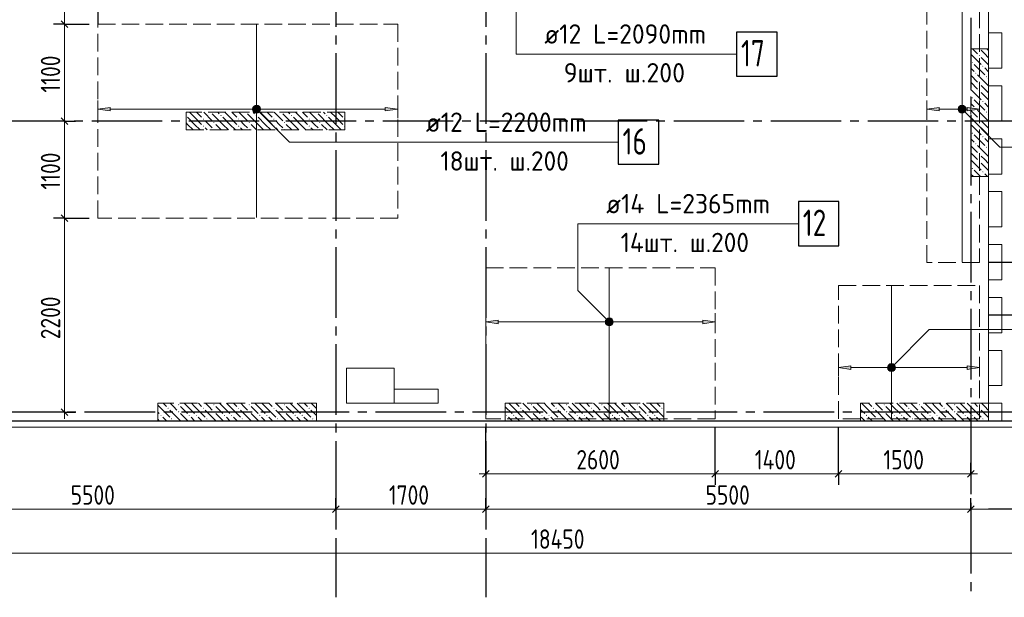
# Model space of a CAD drawing. Header units: millimetres. Extents: x 0 to 32165, y 0 to 42000.
# Tile 4 of 12: x 11037 to 22204, y 15930 to 22480. Entities that reach past the tile are written whole.
import ezdxf

# ---------------------------------------------------------------- set-up
doc = ezdxf.new("R2010")
doc.units = ezdxf.units.MM
doc.linetypes.add('______2', pattern=[270, 200, -70])
doc.linetypes.add('______5', pattern=[1100, 800, -100, 100, -100])
for name, color, linetype, lineweight in [('Standard', 7, 'Continuous', 25), ('ДОП Верх по Х', 7, 'Continuous', 25), ('ЖБ Пилон', 180, 'Continuous', 25), ('Оси', 40, '______5', 18), ('Позиционная метка номер позиции', 7, 'Continuous', 13), ('Примечания', 7, 'Continuous', 25)]:
    doc.layers.add(name, color=color, linetype=linetype, lineweight=lineweight)
doc.layers.add('ЖБ Перекрытие верхний уровень', color=7, linetype='Continuous', lineweight=25, true_color=0xe0e0ff)
doc.styles.add('GOST 2.304-81', font='txt')
doc.styles.add('ISOCPEUR', font='txt')

msp = doc.modelspace()

# ---------------------------------------------------------------- hatches: boundary and pattern name
at = {"layer": 'ДОП Верх по Х', "linetype": 'Continuous', "lineweight": 13, "transparency": 33554687}
for points in [[(12064, 21445), (11924, 21465), (12064, 21484)], [(21464, 21445), (21324, 21465), (21464, 21484)], [(16464, 19033), (16324, 19053), (16464, 19073)], [(20464, 18515), (20324, 18535), (20464, 18555)]]:
    msp.add_hatch(color=7, dxfattribs=at).paths.add_polyline_path(points, flags=16)
for points in [[(13692, 21446), (13692, 21483), (13686, 21465)], [(13692, 21483), (13705, 21432), (13705, 21497)], [(13692, 21483), (13692, 21446), (13705, 21432)], [(13705, 21497), (13724, 21427), (13724, 21502)], [(13705, 21497), (13705, 21432), (13724, 21427)], [(13724, 21502), (13724, 21427), (13743, 21432)], [(13724, 21502), (13743, 21432), (13743, 21497)], [(13743, 21497), (13743, 21432), (13756, 21446)], [(13743, 21497), (13756, 21446), (13756, 21483)], [(13756, 21483), (13756, 21446), (13761, 21465)], [(15184, 21445), (15324, 21465), (15184, 21484)], [(21692, 21446), (21692, 21483), (21686, 21465)], [(21692, 21483), (21705, 21432), (21705, 21497)], [(21692, 21483), (21692, 21446), (21705, 21432)], [(21705, 21497), (21724, 21427), (21724, 21502)], [(21705, 21497), (21705, 21432), (21724, 21427)], [(21724, 21502), (21724, 21427), (21743, 21432)], [(21724, 21502), (21743, 21432), (21743, 21497)], [(21743, 21497), (21743, 21432), (21756, 21446)], [(21743, 21497), (21756, 21446), (21756, 21483)], [(21756, 21483), (21756, 21446), (21761, 21465)], [(21784, 21445), (21924, 21465), (21784, 21484)], [(17692, 19034), (17692, 19071), (17686, 19053)], [(17692, 19071), (17705, 19020), (17705, 19085)], [(17692, 19071), (17692, 19034), (17705, 19020)], [(17705, 19085), (17724, 19015), (17724, 19090)], [(17705, 19085), (17705, 19020), (17724, 19015)], [(17724, 19090), (17724, 19015), (17743, 19020)], [(17724, 19090), (17743, 19020), (17743, 19085)], [(17743, 19085), (17743, 19020), (17756, 19034)], [(17743, 19085), (17756, 19034), (17756, 19071)], [(17756, 19071), (17756, 19034), (17761, 19053)], [(18784, 19033), (18924, 19053), (18784, 19073)], [(20892, 18517), (20892, 18554), (20886, 18535)], [(20892, 18554), (20905, 18503), (20905, 18568)], [(20892, 18554), (20892, 18517), (20905, 18503)], [(20905, 18568), (20924, 18498), (20924, 18573)], [(20905, 18568), (20905, 18503), (20924, 18498)], [(20924, 18573), (20924, 18498), (20943, 18503)], [(20924, 18573), (20943, 18503), (20943, 18568)], [(20943, 18568), (20943, 18503), (20956, 18517)], [(20943, 18568), (20956, 18517), (20956, 18554)], [(20956, 18554), (20956, 18517), (20961, 18535)], [(21784, 18515), (21924, 18535), (21784, 18555)]]:
    msp.add_hatch(color=7, dxfattribs=at).paths.add_polyline_path(points)
at = {"layer": 'ЖБ Пилон', "linetype": 'Continuous', "lineweight": 18, "transparency": 33554687}
for points in [[(21924, 22150), (21921, 22147), (21918, 22150)], [(21834, 21993), (21841, 22000), (21847, 21993), (21841, 21987)], [(21914, 22073), (21921, 22080), (21927, 22073), (21921, 22067)], [(21954, 21953), (21961, 21960), (21967, 21953), (21961, 21947)], [(21874, 21873), (21881, 21880), (21887, 21873), (21881, 21867)], [(21994, 21833), (22001, 21840), (22007, 21833), (22001, 21827)], [(21914, 21753), (21921, 21760), (21927, 21753), (21921, 21747)], [(21914, 21673), (21921, 21680), (21927, 21673), (21921, 21667)], [(21834, 21593), (21841, 21600), (21847, 21593), (21841, 21587)], [(21954, 21553), (21961, 21560), (21967, 21553), (21961, 21547)], [(21874, 21473), (21881, 21480), (21887, 21473), (21881, 21467)], [(21994, 21433), (22001, 21440), (22007, 21433), (22001, 21427)], [(12924, 21397), (12927, 21393), (12924, 21390)], [(13114, 21353), (13121, 21360), (13127, 21353), (13121, 21347)], [(13204, 21430), (13201, 21427), (13198, 21430)], [(13314, 21393), (13321, 21400), (13327, 21393), (13321, 21387)], [(13514, 21353), (13521, 21360), (13527, 21353), (13521, 21347)], [(13604, 21430), (13601, 21427), (13598, 21430)], [(13714, 21393), (13721, 21400), (13727, 21393), (13721, 21387)], [(13914, 21353), (13921, 21360), (13927, 21353), (13921, 21347)], [(14004, 21430), (14001, 21427), (13998, 21430)], [(14114, 21393), (14121, 21400), (14127, 21393), (14121, 21387)], [(14314, 21353), (14321, 21360), (14327, 21353), (14321, 21347)], [(14404, 21430), (14401, 21427), (14398, 21430)], [(14514, 21393), (14521, 21400), (14527, 21393), (14521, 21387)], [(14714, 21353), (14721, 21360), (14724, 21357), (14724, 21350), (14721, 21347)], [(21914, 21353), (21921, 21360), (21927, 21353), (21921, 21347)], [(13114, 21273), (13121, 21280), (13127, 21273), (13121, 21267)], [(13234, 21313), (13241, 21320), (13247, 21313), (13241, 21307)], [(13234, 21233), (13241, 21240), (13247, 21233), (13244, 21230), (13238, 21230)], [(13514, 21273), (13521, 21280), (13527, 21273), (13521, 21267)], [(13634, 21313), (13641, 21320), (13647, 21313), (13641, 21307)], [(13634, 21233), (13641, 21240), (13647, 21233), (13644, 21230), (13638, 21230)], [(13914, 21273), (13921, 21280), (13927, 21273), (13921, 21267)], [(14034, 21313), (14041, 21320), (14047, 21313), (14041, 21307)], [(14034, 21233), (14041, 21240), (14047, 21233), (14044, 21230), (14038, 21230)], [(14314, 21273), (14321, 21280), (14327, 21273), (14321, 21267)], [(14434, 21313), (14441, 21320), (14447, 21313), (14441, 21307)], [(14434, 21233), (14441, 21240), (14447, 21233), (14444, 21230), (14438, 21230)], [(14714, 21273), (14721, 21280), (14724, 21277), (14724, 21270), (14721, 21267)], [(21914, 21273), (21921, 21280), (21927, 21273), (21921, 21267)], [(21834, 21193), (21841, 21200), (21847, 21193), (21841, 21187)], [(21954, 21153), (21961, 21160), (21967, 21153), (21961, 21147)], [(21874, 21073), (21881, 21080), (21887, 21073), (21881, 21067)], [(21994, 21033), (22001, 21040), (22007, 21033), (22001, 21027)], [(21914, 20953), (21921, 20960), (21927, 20953), (21921, 20947)], [(21834, 20793), (21841, 20800), (21847, 20793), (21841, 20787)], [(21914, 20873), (21921, 20880), (21927, 20873), (21921, 20867)], [(21954, 20753), (21961, 20760), (21967, 20753), (21961, 20747)], [(12834, 18113), (12841, 18120), (12847, 18113), (12841, 18107)], [(13234, 18113), (13241, 18120), (13247, 18113), (13241, 18107)], [(13634, 18113), (13641, 18120), (13647, 18113), (13641, 18107)], [(14034, 18113), (14041, 18120), (14047, 18113), (14041, 18107)], [(16834, 18113), (16841, 18120), (16847, 18113), (16841, 18107)], [(17234, 18113), (17241, 18120), (17247, 18113), (17241, 18107)], [(17634, 18113), (17641, 18120), (17647, 18113), (17641, 18107)], [(18034, 18113), (18041, 18120), (18047, 18113), (18041, 18107)], [(20834, 18113), (20841, 18120), (20847, 18113), (20841, 18107)], [(21234, 18113), (21241, 18120), (21247, 18113), (21241, 18107)], [(21634, 18113), (21641, 18120), (21647, 18113), (21641, 18107)], [(12634, 17993), (12641, 18000), (12647, 17993), (12641, 17987)], [(12714, 18073), (12721, 18080), (12727, 18073), (12721, 18067)], [(12834, 18033), (12841, 18040), (12847, 18033), (12841, 18027)], [(12954, 17993), (12961, 18000), (12967, 17993), (12961, 17987)], [(13034, 17993), (13041, 18000), (13047, 17993), (13041, 17987)], [(13114, 18073), (13121, 18080), (13127, 18073), (13121, 18067)], [(13234, 18033), (13241, 18040), (13247, 18033), (13241, 18027)], [(13354, 17993), (13361, 18000), (13367, 17993), (13361, 17987)], [(13434, 17993), (13441, 18000), (13447, 17993), (13441, 17987)], [(13514, 18073), (13521, 18080), (13527, 18073), (13521, 18067)], [(13634, 18033), (13641, 18040), (13647, 18033), (13641, 18027)], [(13754, 17993), (13761, 18000), (13767, 17993), (13761, 17987)], [(13834, 17993), (13841, 18000), (13847, 17993), (13841, 17987)], [(13914, 18073), (13921, 18080), (13927, 18073), (13921, 18067)], [(14034, 18033), (14041, 18040), (14047, 18033), (14041, 18027)], [(14154, 17993), (14161, 18000), (14167, 17993), (14161, 17987)], [(14234, 17993), (14241, 18000), (14247, 17993), (14241, 17987)], [(14314, 18073), (14321, 18080), (14327, 18073), (14321, 18067)], [(16554, 17993), (16561, 18000), (16567, 17993), (16561, 17987)], [(16634, 17993), (16641, 18000), (16647, 17993), (16641, 17987)], [(16714, 18073), (16721, 18080), (16727, 18073), (16721, 18067)], [(16834, 18033), (16841, 18040), (16847, 18033), (16841, 18027)], [(16954, 17993), (16961, 18000), (16967, 17993), (16961, 17987)], [(17034, 17993), (17041, 18000), (17047, 17993), (17041, 17987)], [(17114, 18073), (17121, 18080), (17127, 18073), (17121, 18067)], [(17234, 18033), (17241, 18040), (17247, 18033), (17241, 18027)], [(17354, 17993), (17361, 18000), (17367, 17993), (17361, 17987)], [(17434, 17993), (17441, 18000), (17447, 17993), (17441, 17987)], [(17514, 18073), (17521, 18080), (17527, 18073), (17521, 18067)], [(17634, 18033), (17641, 18040), (17647, 18033), (17641, 18027)], [(17754, 17993), (17761, 18000), (17767, 17993), (17761, 17987)], [(17834, 17993), (17841, 18000), (17847, 17993), (17841, 17987)], [(17914, 18073), (17921, 18080), (17927, 18073), (17921, 18067)], [(18034, 18033), (18041, 18040), (18047, 18033), (18041, 18027)], [(18154, 17993), (18161, 18000), (18167, 17993), (18161, 17987)], [(18234, 17993), (18241, 18000), (18247, 17993), (18241, 17987)], [(18314, 18073), (18321, 18080), (18327, 18073), (18321, 18067)], [(20634, 17993), (20641, 18000), (20647, 17993), (20641, 17987)], [(20714, 18073), (20721, 18080), (20727, 18073), (20721, 18067)], [(20834, 18033), (20841, 18040), (20847, 18033), (20841, 18027)], [(20954, 17993), (20961, 18000), (20967, 17993), (20961, 17987)], [(21034, 17993), (21041, 18000), (21047, 17993), (21041, 17987)], [(21114, 18073), (21121, 18080), (21127, 18073), (21121, 18067)], [(21234, 18033), (21241, 18040), (21247, 18033), (21241, 18027)], [(21354, 17993), (21361, 18000), (21367, 17993), (21361, 17987)], [(21434, 17993), (21441, 18000), (21447, 17993), (21441, 17987)], [(21514, 18073), (21521, 18080), (21527, 18073), (21521, 18067)], [(21634, 18033), (21641, 18040), (21647, 18033), (21641, 18027)], [(21754, 17993), (21761, 18000), (21767, 17993), (21761, 17987)], [(21834, 17993), (21841, 18000), (21847, 17993), (21841, 17987)], [(21914, 18073), (21921, 18080), (21927, 18073), (21921, 18067)], [(12754, 17953), (12761, 17960), (12767, 17953), (12761, 17947)], [(13154, 17953), (13161, 17960), (13167, 17953), (13161, 17947)], [(13554, 17953), (13561, 17960), (13567, 17953), (13561, 17947)], [(13954, 17953), (13961, 17960), (13967, 17953), (13961, 17947)], [(14354, 17953), (14361, 17960), (14367, 17953), (14361, 17947)], [(16754, 17953), (16761, 17960), (16767, 17953), (16761, 17947)], [(17154, 17953), (17161, 17960), (17167, 17953), (17161, 17947)], [(17554, 17953), (17561, 17960), (17567, 17953), (17561, 17947)], [(17954, 17953), (17961, 17960), (17967, 17953), (17961, 17947)], [(20754, 17953), (20761, 17960), (20767, 17953), (20761, 17947)], [(21154, 17953), (21161, 17960), (21167, 17953), (21161, 17947)], [(21554, 17953), (21561, 17960), (21567, 17953), (21561, 17947)], [(21954, 17953), (21961, 17960), (21967, 17953), (21961, 17947)]]:
    msp.add_hatch(color=7, dxfattribs=at).paths.add_polyline_path(points, flags=16)
at = {"layer": 'Позиционная метка номер позиции', "linetype": 'Continuous', "lineweight": 13, "transparency": 33554687}
for points in [[(13681, 21476), (13713, 21508), (13692, 21496)], [(13713, 21508), (13681, 21476), (13681, 21453)], [(13713, 21508), (13681, 21453), (13735, 21508)], [(13735, 21508), (13681, 21453), (13692, 21433)], [(13735, 21508), (13692, 21433), (13756, 21496)], [(13756, 21496), (13692, 21433), (13713, 21421)], [(13756, 21496), (13713, 21421), (13767, 21476)], [(13767, 21476), (13713, 21421), (13735, 21421)], [(13767, 21476), (13735, 21421), (13767, 21453)], [(13767, 21453), (13735, 21421), (13756, 21433)], [(21681, 21476), (21713, 21508), (21692, 21496)], [(21713, 21508), (21681, 21476), (21681, 21453)], [(21713, 21508), (21681, 21453), (21735, 21508)], [(21735, 21508), (21681, 21453), (21692, 21433)], [(21735, 21508), (21692, 21433), (21756, 21496)], [(21756, 21496), (21692, 21433), (21713, 21421)], [(21756, 21496), (21713, 21421), (21767, 21476)], [(21767, 21476), (21713, 21421), (21735, 21421)], [(21767, 21476), (21735, 21421), (21767, 21453)], [(21767, 21453), (21735, 21421), (21756, 21433)], [(17692, 19021), (17735, 19096), (17681, 19041)], [(17681, 19041), (17735, 19096), (17713, 19096)], [(17681, 19041), (17713, 19096), (17681, 19064)], [(17681, 19064), (17713, 19096), (17692, 19084)], [(17692, 19021), (17756, 19084), (17735, 19096)], [(17713, 19009), (17756, 19084), (17692, 19021)], [(17713, 19009), (17767, 19064), (17756, 19084)], [(17735, 19009), (17767, 19064), (17713, 19009)], [(17735, 19009), (17767, 19041), (17767, 19064)], [(17767, 19041), (17735, 19009), (17756, 19021)], [(20881, 18547), (20956, 18504), (20892, 18567)], [(20881, 18524), (20935, 18492), (20881, 18547)], [(20881, 18547), (20935, 18492), (20956, 18504)], [(20892, 18567), (20967, 18524), (20913, 18579)], [(20892, 18567), (20956, 18504), (20967, 18524)], [(20913, 18579), (20967, 18524), (20967, 18547)], [(20913, 18579), (20967, 18547), (20935, 18579)], [(20935, 18579), (20967, 18547), (20956, 18567)], [(20913, 18492), (20881, 18524), (20892, 18504)], [(20881, 18524), (20913, 18492), (20935, 18492)]]:
    msp.add_hatch(color=7, dxfattribs=at).paths.add_polyline_path(points)

# ---------------------------------------------------------------- linework, layer by layer
at = {"layer": 'Standard', "color": 251, "linetype": 'Continuous', "lineweight": -3, "true_color": 0x656565, "transparency": 33554687}
for p, q in [((11924, 23349), (11924, 22430)), ((11547, 22430), (11422, 22430)), ((11547, 22430), (11672, 22430)), ((11547, 22430), (11824, 22430)), ((11547, 21330), (11422, 21330)), ((11547, 21330), (11672, 21330)), ((11547, 21330), (11547, 21330)), ((11547, 20230), (11422, 20230)), ((11547, 20230), (11672, 20230)), ((11547, 20230), (11824, 20230)), ((11547, 18030), (11422, 18030)), ((11547, 18030), (11672, 18030)), ((11547, 18030), (11547, 18030)), ((16324, 17330), (16324, 17855)), ((16324, 17330), (16324, 17455)), ((18924, 17330), (18924, 17455)), ((20324, 17330), (20324, 17455)), ((21824, 17330), (21824, 17455)), ((16324, 17330), (16324, 17205)), ((18924, 17330), (18924, 17205)), ((20324, 17330), (20324, 17205)), ((21824, 17330), (21824, 17205)), ((21824, 17330), (21824, 17330)), ((14624, 16930), (14624, 17055)), ((16324, 16930), (16324, 17055)), ((21824, 16930), (21824, 17055)), ((14624, 16930), (14624, 16805)), ((14624, 16930), (14624, 16930)), ((16324, 16930), (16324, 16805)), ((16324, 16930), (16324, 16930)), ((21824, 16930), (21824, 16805)), ((21824, 16930), (21824, 16930)), ((22736, 16930), (22024, 16930))]:
    msp.add_line(p, q, dxfattribs=at)
at = {"layer": 'Standard', "color": 7, "linetype": 'Continuous', "lineweight": 13, "transparency": 33554687}
for p, q in [((11547, 22930), (11547, 22430)), ((11547, 22430), (11547, 21330)), ((11547, 21330), (11547, 20230)), ((11547, 20230), (11547, 18030)), ((11547, 18030), (11547, 17955)), ((16324, 17330), (16249, 17330)), ((16324, 17330), (18924, 17330)), ((18924, 17330), (20324, 17330)), ((20324, 17330), (21824, 17330)), ((21824, 17330), (21899, 17330)), ((9124, 16930), (14624, 16930)), ((14624, 16930), (16324, 16930)), ((16324, 16930), (21824, 16930)), ((21824, 16930), (23074, 16930)), ((7924, 16430), (26374, 16430))]:
    msp.add_line(p, q, dxfattribs=at)
at = {"layer": 'Standard', "color": 7, "linetype": 'Continuous', "lineweight": 25, "transparency": 33554687}
for p, q in [((11509, 22467), (11584, 22392)), ((11509, 21367), (11584, 21292)), ((11509, 20268), (11584, 20192)), ((11509, 18068), (11584, 17992)), ((16286, 17292), (16361, 17368)), ((18886, 17292), (18961, 17368)), ((20286, 17292), (20361, 17368)), ((21786, 17292), (21861, 17368)), ((14586, 16892), (14661, 16968)), ((16286, 16892), (16361, 16968)), ((21786, 16892), (21861, 16968))]:
    msp.add_line(p, q, dxfattribs=at)
msp.add_lwpolyline([(7394, 17930), (24124, 17930), (24124, 39500), (7394, 39500), (7394, 17930)], dxfattribs=at)
at = {"layer": 'Standard', "color": 254, "linetype": 'Continuous', "lineweight": 18, "true_color": 0xc4c4ff, "transparency": 33554687}
msp.add_lwpolyline([(8274, 17861), (22624, 17861), (22624, 39239), (8274, 39239), (8274, 17861)], dxfattribs=at)
at = {"layer": 'Standard', "color": 7, "linetype": 'Continuous', "lineweight": 13, "transparency": 33554687}
msp.add_lwpolyline([(7674, 17930), (22024, 17930), (22024, 39170), (7674, 39170), (7674, 17930)], dxfattribs=at)
at = {"layer": 'Standard', "color": 251, "linetype": 'Continuous', "lineweight": -3, "true_color": 0x656565, "transparency": 33554687}
for points in [[(22736, 19725), (22719, 19725), (22719, 19725), (22719, 19725), (22719, 19725), (22719, 19725), (22719, 19725), (22024, 19725)], [(22736, 19130), (22719, 19130), (22719, 19130), (22719, 19130), (22719, 19130), (22024, 19130)], [(18924, 17330), (18924, 17347), (18924, 17347), (18924, 17347), (18924, 17347), (18924, 17855)], [(20324, 17330), (20324, 17347), (20324, 17347), (20324, 17855)]]:
    msp.add_lwpolyline(points, dxfattribs=at)
at = {"layer": 'ДОП Верх по Х', "color": 7, "linetype": 'Continuous', "lineweight": 18, "transparency": 33554687}
for p, q in [((21724, 23119), (21724, 19731)), ((13724, 22424), (13724, 20236)), ((17724, 19660), (17724, 17962)), ((20924, 19461), (20924, 17961))]:
    msp.add_line(p, q, dxfattribs=at)
at = {"layer": 'ДОП Верх по Х', "color": 7, "linetype": 'Continuous', "lineweight": 13, "transparency": 33554687}
for p, q in [((16967, 22090), (19053, 22090)), ((15624, 21090), (17710, 21090)), ((17668, 20167), (19776, 20167))]:
    msp.add_line(p, q, dxfattribs=at)
at = {"layer": 'ДОП Верх по Х', "color": 251, "linetype": 'Continuous', "lineweight": 13, "true_color": 0x494949, "transparency": 33554687}
for p, q in [((11924, 21465), (11924, 21565)), ((15324, 21465), (15324, 21565)), ((21324, 21465), (21324, 21565)), ((21924, 21465), (21924, 21565)), ((11924, 21465), (12064, 21484)), ((12064, 21445), (11924, 21465)), ((11924, 21465), (11924, 21365)), ((11924, 21465), (11924, 21465)), ((12064, 21484), (12064, 21445)), ((12064, 21465), (13694, 21465)), ((13724, 21502), (13724, 21502)), ((13754, 21465), (15184, 21465)), ((15324, 21465), (15184, 21484)), ((15184, 21484), (15184, 21445)), ((15184, 21445), (15324, 21465)), ((15324, 21465), (15324, 21365)), ((15324, 21465), (15324, 21465)), ((21324, 21465), (21464, 21484)), ((21464, 21445), (21324, 21465)), ((21324, 21465), (21324, 21365)), ((21324, 21465), (21324, 21465)), ((21464, 21484), (21464, 21445)), ((21464, 21465), (21694, 21465)), ((21724, 21502), (21724, 21502)), ((21754, 21465), (21784, 21465)), ((21924, 21465), (21784, 21484)), ((21784, 21484), (21784, 21445)), ((21784, 21445), (21924, 21465)), ((21924, 21465), (21924, 21365)), ((21924, 21465), (21924, 21465)), ((13724, 21427), (13724, 21427)), ((21724, 21427), (21724, 21427)), ((16324, 19053), (16324, 19153)), ((18924, 19053), (18924, 19153)), ((16324, 19053), (16464, 19073)), ((16464, 19033), (16324, 19053)), ((16324, 19053), (16324, 18953)), ((16324, 19053), (16324, 19053)), ((16464, 19073), (16464, 19033)), ((16464, 19053), (17694, 19053)), ((17724, 19090), (17724, 19090)), ((17724, 19015), (17724, 19015)), ((17754, 19053), (18784, 19053)), ((18924, 19053), (18784, 19073)), ((18784, 19073), (18784, 19033)), ((18784, 19033), (18924, 19053)), ((18924, 19053), (18924, 18953)), ((18924, 19053), (18924, 19053)), ((20324, 18535), (20324, 18635)), ((20324, 18535), (20464, 18555)), ((20464, 18555), (20464, 18515)), ((20924, 18573), (20924, 18573)), ((21924, 18535), (21784, 18555)), ((21784, 18555), (21784, 18515)), ((21924, 18535), (21924, 18635)), ((20464, 18515), (20324, 18535)), ((20324, 18535), (20324, 18435)), ((20324, 18535), (20324, 18535)), ((20464, 18535), (20894, 18535)), ((20924, 18498), (20924, 18498)), ((20954, 18535), (21784, 18535)), ((21784, 18515), (21924, 18535)), ((21924, 18535), (21924, 18435)), ((21924, 18535), (21924, 18535))]:
    msp.add_line(p, q, dxfattribs=at)
at = {"layer": 'ДОП Верх по Х', "color": 7, "linetype": 'Continuous', "lineweight": 25, "transparency": 33554687}
for points in [[(19167, 21840), (19627, 21840), (19627, 22340), (19167, 22340), (19167, 21840)], [(17824, 20840), (18284, 20840), (18284, 21340), (17824, 21340), (17824, 20840)], [(19868, 19917), (20328, 19917), (20328, 20417), (19868, 20417), (19868, 19917)]]:
    msp.add_lwpolyline(points, dxfattribs=at)
at = {"layer": 'ДОП Верх по Х', "color": 251, "linetype": 'Continuous', "lineweight": 13, "true_color": 0x494949, "transparency": 33554687}
for centre in [(13724, 21465), (21724, 21465), (17724, 19053), (20924, 18535)]:
    msp.add_circle(centre, 37.5, dxfattribs=at)
at = {"layer": 'ЖБ Перекрытие верхний уровень', "color": 7, "linetype": 'Continuous', "lineweight": 18, "transparency": 33554687}
for p, q in [((22024, 21930), (22024, 22330)), ((22024, 22330), (22174, 22330)), ((22174, 22330), (22174, 21930)), ((22174, 21930), (22024, 21930)), ((22024, 21330), (22024, 21730)), ((22024, 21730), (22174, 21730)), ((22174, 21730), (22174, 21330)), ((22174, 21330), (22024, 21330)), ((22024, 20730), (22024, 21130)), ((22024, 21130), (22174, 21130)), ((22174, 21130), (22174, 20730)), ((22174, 20730), (22024, 20730)), ((22024, 20130), (22024, 20530)), ((22024, 20530), (22174, 20530)), ((22174, 20530), (22174, 20130)), ((22174, 20130), (22024, 20130)), ((22024, 19530), (22024, 19930)), ((22024, 19930), (22174, 19930)), ((22174, 19930), (22174, 19530)), ((22174, 19530), (22024, 19530)), ((22024, 18930), (22024, 19330)), ((22024, 19330), (22174, 19330)), ((22174, 19330), (22174, 18930)), ((22174, 18930), (22024, 18930)), ((22024, 18330), (22024, 18730)), ((22024, 18730), (22174, 18730)), ((22174, 18730), (22174, 18330)), ((15284, 18530), (14744, 18530)), ((14744, 18530), (14744, 18130)), ((15284, 18130), (15284, 18530)), ((22174, 18330), (22024, 18330)), ((15784, 18290), (15284, 18290)), ((15284, 18290), (15284, 18130)), ((15784, 18130), (15784, 18290)), ((14744, 18130), (15284, 18130)), ((15284, 18130), (15784, 18130)), ((22024, 17930), (22024, 18130)), ((22024, 18130), (22174, 18130)), ((22174, 18130), (22174, 17930)), ((7394, 17930), (22024, 17930)), ((22174, 17930), (22354, 17930))]:
    msp.add_line(p, q, dxfattribs=at)
at = {"layer": 'ЖБ Пилон', "color": 253, "linetype": '______2', "lineweight": 13, "true_color": 0xa0a0a0, "transparency": 33554687}
for p, q in [((22024, 22150), (21824, 22150)), ((21824, 22150), (21824, 20700)), ((22024, 20700), (22024, 22150)), ((14724, 21430), (12924, 21430)), ((12924, 21430), (12924, 21230)), ((14724, 21230), (14724, 21430)), ((12924, 21230), (14724, 21230)), ((21824, 20700), (22024, 20700)), ((14404, 18130), (12604, 18130)), ((12604, 18130), (12604, 17930)), ((14404, 17930), (14404, 18130)), ((18344, 18130), (16544, 18130)), ((16544, 18130), (16544, 17930)), ((18344, 17930), (18344, 18130)), ((22024, 18130), (20574, 18130)), ((20574, 18130), (20574, 17930)), ((22024, 17930), (22024, 18130)), ((12604, 17930), (14404, 17930)), ((16544, 17930), (18344, 17930)), ((20574, 17930), (22024, 17930))]:
    msp.add_line(p, q, dxfattribs=at)
at = {"layer": 'ЖБ Пилон', "color": 9, "linetype": 'Continuous', "lineweight": 18, "true_color": 0xc7c7c7, "transparency": 33554687}
for p, q in [((21844, 22150), (21901, 22093)), ((21981, 22093), (21941, 22133)), ((22004, 22150), (22021, 22133)), ((21824, 22090), (21941, 21973)), ((21941, 22053), (22024, 21970)), ((22021, 22053), (21981, 22093)), ((21861, 21893), (21824, 21930)), ((21861, 21973), (21981, 21853)), ((21981, 21933), (22024, 21890)), ((21824, 21850), (21901, 21773)), ((21901, 21853), (22021, 21733)), ((22024, 21810), (22021, 21813)), ((21824, 21770), (21901, 21693)), ((21824, 21690), (21941, 21573)), ((21981, 21693), (21941, 21733)), ((22021, 21653), (21981, 21693)), ((21861, 21573), (21981, 21453)), ((21941, 21653), (22024, 21570)), ((21861, 21493), (21824, 21530)), ((21824, 21450), (21901, 21373)), ((21901, 21453), (22021, 21333)), ((21981, 21533), (22024, 21490)), ((12941, 21373), (13021, 21293)), ((13021, 21373), (12964, 21430)), ((13021, 21373), (13101, 21293)), ((13044, 21430), (13101, 21373)), ((13124, 21430), (13221, 21333)), ((13181, 21293), (13141, 21333)), ((13341, 21293), (13221, 21413)), ((13284, 21430), (13301, 21413)), ((13341, 21373), (13421, 21293)), ((13421, 21373), (13364, 21430)), ((13421, 21373), (13501, 21293)), ((13444, 21430), (13501, 21373)), ((13524, 21430), (13621, 21333)), ((13581, 21293), (13541, 21333)), ((13741, 21293), (13621, 21413)), ((13684, 21430), (13701, 21413)), ((13741, 21373), (13821, 21293)), ((13821, 21373), (13764, 21430)), ((13821, 21373), (13901, 21293)), ((13844, 21430), (13901, 21373)), ((13924, 21430), (14021, 21333)), ((13981, 21293), (13941, 21333)), ((14141, 21293), (14021, 21413)), ((14084, 21430), (14101, 21413)), ((14141, 21373), (14221, 21293)), ((14221, 21373), (14164, 21430)), ((14221, 21373), (14301, 21293)), ((14244, 21430), (14301, 21373)), ((14324, 21430), (14421, 21333)), ((14381, 21293), (14341, 21333)), ((14541, 21293), (14421, 21413)), ((14484, 21430), (14501, 21413)), ((14541, 21373), (14621, 21293)), ((14621, 21373), (14564, 21430)), ((14621, 21373), (14701, 21293)), ((14644, 21430), (14701, 21373)), ((21824, 21370), (21901, 21293)), ((21981, 21293), (21941, 21333)), ((22024, 21410), (22021, 21413)), ((12941, 21293), (12924, 21310)), ((12924, 21230), (12924, 21230)), ((12941, 21293), (13004, 21230)), ((13021, 21293), (13084, 21230)), ((13141, 21253), (13164, 21230)), ((13221, 21253), (13181, 21293)), ((13261, 21293), (13324, 21230)), ((13341, 21293), (13404, 21230)), ((13421, 21293), (13484, 21230)), ((13541, 21253), (13564, 21230)), ((13621, 21253), (13581, 21293)), ((13661, 21293), (13724, 21230)), ((13741, 21293), (13804, 21230)), ((13821, 21293), (13884, 21230)), ((13941, 21253), (13964, 21230)), ((14021, 21253), (13981, 21293)), ((14061, 21293), (14124, 21230)), ((14141, 21293), (14204, 21230)), ((14221, 21293), (14284, 21230)), ((14341, 21253), (14364, 21230)), ((14421, 21253), (14381, 21293)), ((14461, 21293), (14524, 21230)), ((14541, 21293), (14604, 21230)), ((14621, 21293), (14684, 21230)), ((21824, 21290), (21941, 21173)), ((21941, 21253), (22024, 21170)), ((22021, 21253), (21981, 21293)), ((21861, 21093), (21824, 21130)), ((21861, 21173), (21981, 21053)), ((21981, 21133), (22024, 21090)), ((21824, 21050), (21901, 20973)), ((21901, 21053), (22021, 20933)), ((22024, 21010), (22021, 21013)), ((21824, 20970), (21901, 20893)), ((21824, 20890), (21941, 20773)), ((21981, 20893), (21941, 20933)), ((22021, 20853), (21981, 20893)), ((21861, 20773), (21934, 20700)), ((21941, 20853), (22024, 20770)), ((21854, 20700), (21824, 20730)), ((21981, 20733), (22014, 20700)), ((12604, 18110), (12621, 18093)), ((12621, 18093), (12741, 17973)), ((12664, 18130), (12701, 18093)), ((12781, 18093), (12744, 18130)), ((12821, 18053), (12781, 18093)), ((12861, 18093), (12941, 18013)), ((12941, 18093), (12904, 18130)), ((12941, 18093), (13021, 18013)), ((12984, 18130), (13021, 18093)), ((13021, 18093), (13141, 17973)), ((13064, 18130), (13101, 18093)), ((13181, 18093), (13144, 18130)), ((13221, 18053), (13181, 18093)), ((13261, 18093), (13341, 18013)), ((13341, 18093), (13304, 18130)), ((13341, 18093), (13421, 18013)), ((13384, 18130), (13421, 18093)), ((13421, 18093), (13541, 17973)), ((13464, 18130), (13501, 18093)), ((13581, 18093), (13544, 18130)), ((13621, 18053), (13581, 18093)), ((13661, 18093), (13741, 18013)), ((13741, 18093), (13704, 18130)), ((13741, 18093), (13821, 18013)), ((13784, 18130), (13821, 18093)), ((13821, 18093), (13941, 17973)), ((13864, 18130), (13901, 18093)), ((13981, 18093), (13944, 18130)), ((14021, 18053), (13981, 18093)), ((14061, 18093), (14141, 18013)), ((14141, 18093), (14104, 18130)), ((14141, 18093), (14221, 18013)), ((14184, 18130), (14221, 18093)), ((14221, 18093), (14341, 17973)), ((14264, 18130), (14301, 18093)), ((14381, 18093), (14344, 18130)), ((14404, 18070), (14381, 18093)), ((16544, 18090), (16621, 18013)), ((16584, 18130), (16621, 18093)), ((16621, 18093), (16741, 17973)), ((16664, 18130), (16701, 18093)), ((16781, 18093), (16744, 18130)), ((16821, 18053), (16781, 18093)), ((16861, 18093), (16941, 18013)), ((16941, 18093), (16904, 18130)), ((16941, 18093), (17021, 18013)), ((16984, 18130), (17021, 18093)), ((17021, 18093), (17141, 17973)), ((17064, 18130), (17101, 18093)), ((17181, 18093), (17144, 18130)), ((17221, 18053), (17181, 18093)), ((17261, 18093), (17341, 18013)), ((17341, 18093), (17304, 18130)), ((17341, 18093), (17421, 18013)), ((17384, 18130), (17421, 18093)), ((17421, 18093), (17541, 17973)), ((17464, 18130), (17501, 18093)), ((17581, 18093), (17544, 18130)), ((17621, 18053), (17581, 18093)), ((17661, 18093), (17741, 18013)), ((17741, 18093), (17704, 18130)), ((17741, 18093), (17821, 18013)), ((17784, 18130), (17821, 18093)), ((17821, 18093), (17941, 17973)), ((17864, 18130), (17901, 18093)), ((17981, 18093), (17944, 18130)), ((18021, 18053), (17981, 18093)), ((18061, 18093), (18141, 18013)), ((18141, 18093), (18104, 18130)), ((18141, 18093), (18221, 18013)), ((18184, 18130), (18221, 18093)), ((18221, 18093), (18341, 17973)), ((18264, 18130), (18301, 18093)), ((20584, 18130), (20621, 18093)), ((20621, 18093), (20741, 17973)), ((20664, 18130), (20701, 18093)), ((20781, 18093), (20744, 18130)), ((20821, 18053), (20781, 18093)), ((20861, 18093), (20941, 18013)), ((20941, 18093), (20904, 18130)), ((20941, 18093), (21021, 18013)), ((20984, 18130), (21021, 18093)), ((21021, 18093), (21141, 17973)), ((21064, 18130), (21101, 18093)), ((21181, 18093), (21144, 18130)), ((21221, 18053), (21181, 18093)), ((21261, 18093), (21341, 18013)), ((21341, 18093), (21304, 18130)), ((21341, 18093), (21421, 18013)), ((21384, 18130), (21421, 18093)), ((21421, 18093), (21541, 17973)), ((21464, 18130), (21501, 18093)), ((21581, 18093), (21544, 18130)), ((21621, 18053), (21581, 18093)), ((21661, 18093), (21741, 18013)), ((21741, 18093), (21704, 18130)), ((21741, 18093), (21821, 18013)), ((21784, 18130), (21821, 18093)), ((21821, 18093), (21941, 17973)), ((21864, 18130), (21901, 18093)), ((21981, 18093), (21944, 18130)), ((22021, 18053), (21981, 18093)), ((12604, 18030), (12621, 18013)), ((12741, 18053), (12861, 17933)), ((12861, 18013), (12944, 17930)), ((13141, 18053), (13261, 17933)), ((13261, 18013), (13344, 17930)), ((13541, 18053), (13661, 17933)), ((13661, 18013), (13744, 17930)), ((13941, 18053), (14061, 17933)), ((14061, 18013), (14144, 17930)), ((14341, 18053), (14404, 17990)), ((16741, 18053), (16861, 17933)), ((16861, 18013), (16944, 17930)), ((17141, 18053), (17261, 17933)), ((17261, 18013), (17344, 17930)), ((17541, 18053), (17661, 17933)), ((17661, 18013), (17744, 17930)), ((17941, 18053), (18061, 17933)), ((18061, 18013), (18144, 17930)), ((18341, 18053), (18344, 18050)), ((20574, 18060), (20621, 18013)), ((20741, 18053), (20861, 17933)), ((20861, 18013), (20944, 17930)), ((21141, 18053), (21261, 17933)), ((21261, 18013), (21344, 17930)), ((21541, 18053), (21661, 17933)), ((21661, 18013), (21744, 17930)), ((21941, 18053), (22024, 17970)), ((12621, 17933), (12604, 17950)), ((12624, 17930), (12621, 17933)), ((12661, 17973), (12704, 17930)), ((12781, 17933), (12784, 17930)), ((13021, 17933), (12981, 17973)), ((13024, 17930), (13021, 17933)), ((13061, 17973), (13104, 17930)), ((13181, 17933), (13184, 17930)), ((13421, 17933), (13381, 17973)), ((13424, 17930), (13421, 17933)), ((13461, 17973), (13504, 17930)), ((13581, 17933), (13584, 17930)), ((13821, 17933), (13781, 17973)), ((13824, 17930), (13821, 17933)), ((13861, 17973), (13904, 17930)), ((13981, 17933), (13984, 17930)), ((14221, 17933), (14181, 17973)), ((14224, 17930), (14221, 17933)), ((14261, 17973), (14304, 17930)), ((14381, 17933), (14384, 17930)), ((16544, 17930), (16544, 17930)), ((16621, 17933), (16581, 17973)), ((16624, 17930), (16621, 17933)), ((16661, 17973), (16704, 17930)), ((16781, 17933), (16784, 17930)), ((17021, 17933), (16981, 17973)), ((17024, 17930), (17021, 17933)), ((17061, 17973), (17104, 17930)), ((17181, 17933), (17184, 17930)), ((17421, 17933), (17381, 17973)), ((17424, 17930), (17421, 17933)), ((17461, 17973), (17504, 17930)), ((17581, 17933), (17584, 17930)), ((17821, 17933), (17781, 17973)), ((17824, 17930), (17821, 17933)), ((17861, 17973), (17904, 17930)), ((17981, 17933), (17984, 17930)), ((18221, 17933), (18181, 17973)), ((18224, 17930), (18221, 17933)), ((18261, 17973), (18304, 17930)), ((20621, 17933), (20581, 17973)), ((20624, 17930), (20621, 17933)), ((20661, 17973), (20704, 17930)), ((20781, 17933), (20784, 17930)), ((21021, 17933), (20981, 17973)), ((21024, 17930), (21021, 17933)), ((21061, 17973), (21104, 17930)), ((21181, 17933), (21184, 17930)), ((21421, 17933), (21381, 17973)), ((21424, 17930), (21421, 17933)), ((21461, 17973), (21504, 17930)), ((21581, 17933), (21584, 17930)), ((21821, 17933), (21781, 17973)), ((21824, 17930), (21821, 17933)), ((21861, 17973), (21904, 17930)), ((21981, 17933), (21984, 17930))]:
    msp.add_line(p, q, dxfattribs=at)
at = {"layer": 'Оси', "color": 8, "linetype": '______5', "lineweight": -3, "transparency": 33554687}
for p, q in [((21824, 40100), (21824, 15930)), ((14624, 39700), (14624, 15930)), ((16324, 39700), (16324, 15930)), ((22554, 21330), (3600, 21330)), ((23574, 18030), (3600, 18030))]:
    msp.add_line(p, q, dxfattribs=at)
at = {"layer": 'Позиционная метка номер позиции', "color": 7, "linetype": 'Continuous', "lineweight": 13, "transparency": 33554687}
for p, q in [((13692, 21496), (13692, 21496)), ((13756, 21496), (13756, 21496)), ((21692, 21496), (21692, 21496)), ((21756, 21496), (21756, 21496)), ((13692, 21433), (13692, 21433)), ((13756, 21433), (13756, 21433)), ((21692, 21433), (21692, 21433)), ((21756, 21433), (21756, 21433)), ((17692, 19084), (17692, 19084)), ((17692, 19021), (17692, 19021)), ((17756, 19084), (17756, 19084)), ((17756, 19021), (17756, 19021)), ((20892, 18567), (20892, 18567)), ((20956, 18567), (20956, 18567)), ((20892, 18504), (20892, 18504)), ((20956, 18504), (20956, 18504))]:
    msp.add_line(p, q, dxfattribs=at)
for points in [[(17134, 24416), (16667, 23949), (16667, 22090), (19167, 22090)], [(13724, 21465), (14098, 21090), (17824, 21090)], [(21724, 21465), (22153, 21035), (24806, 21035)], [(17724, 19053), (17368, 19409), (17368, 20167), (19868, 20167)], [(20924, 18535), (21353, 18965), (24806, 18965)]]:
    msp.add_lwpolyline(points, dxfattribs=at)
for centre in [(13724, 21465), (21724, 21465), (17724, 19053), (20924, 18535)]:
    msp.add_circle(centre, 45, dxfattribs=at)
at = {"layer": 'Примечания', "color": 7, "linetype": '______2', "lineweight": 18, "transparency": 33554687}
for p, q in [((21324, 19725), (21324, 23125)), ((21924, 23125), (21924, 19725)), ((11924, 22430), (15324, 22430)), ((11924, 20230), (11924, 22430)), ((15324, 22430), (15324, 20230)), ((15324, 20230), (11924, 20230)), ((16324, 19667), (18924, 19667)), ((16324, 17955), (16324, 19667)), ((18924, 19667), (18924, 17955)), ((21924, 19725), (21324, 19725)), ((20324, 19467), (21924, 19467)), ((20324, 17955), (20324, 19467)), ((21924, 19467), (21924, 17955)), ((18924, 17955), (16324, 17955)), ((21924, 17955), (20324, 17955))]:
    msp.add_line(p, q, dxfattribs=at)

# ---------------------------------------------------------------- texts
at = {"layer": 'Standard', "color": 7, "linetype": 'Continuous', "lineweight": 25, "transparency": 33554687, "char_height": 220, "attachment_point": 7, "rotation": 90, "style": 'GOST 2.304-81'}
for s, insert, width in [('1100', (11497, 21653), 578.85), ('1100', (11497, 20553), 578.85), ('2200', (11497, 18856), 672.62)]:
    msp.add_mtext(s, dxfattribs=dict(at, insert=insert, width=width))
at = {"layer": 'Standard', "color": 7, "linetype": 'Continuous', "lineweight": 25, "transparency": 33554687, "char_height": 220, "attachment_point": 7, "style": 'GOST 2.304-81'}
for s, insert, width in [('2600', (17350, 17380), 672.62), ('1400', (19374, 17380), 625.73), ('1500', (20832, 17380), 610.16), ('5500', (11616, 16980), 641.48), ('1700', (15224, 16980), 625.74), ('5500', (18816, 16980), 641.48), ('18450', (16836, 16480), 750.81)]:
    msp.add_mtext(s, dxfattribs=dict(at, insert=insert, width=width))
at = {"layer": 'ДОП Верх по Х', "color": 7, "linetype": 'Continuous', "lineweight": 13, "transparency": 33554687, "attachment_point": 7, "style": 'ISOCPEUR'}
for s, insert, char_height, width in [('\\W0.96;ø12 L=2090mm ', (16987, 22208), 220, 2150.52), ('\\W0.75;17', (19217, 21950), 300, 472.29), ('\\W0.97;9шт. ш.200 ', (17207, 21768), 220, 1712.32), ('\\W0.96;ø12 L=2200mm ', (15644, 21208), 220, 2150.52), ('\\W0.75;16', (17874, 20950), 300, 472.29), ('\\W0.95;18шт. ш.200 ', (15809, 20768), 220, 1819.9), ('\\W0.96;ø14 L=2365mm ', (17688, 20284), 220, 2172.6), ('\\W0.75;12', (19918, 20027), 300, 472.29), ('\\W0.95;14шт. ш.200 ', (17853, 19844), 220, 1842.01)]:
    msp.add_mtext(s, dxfattribs=dict(at, insert=insert, char_height=char_height, width=width))

doc.saveas('drawing.dxf')
